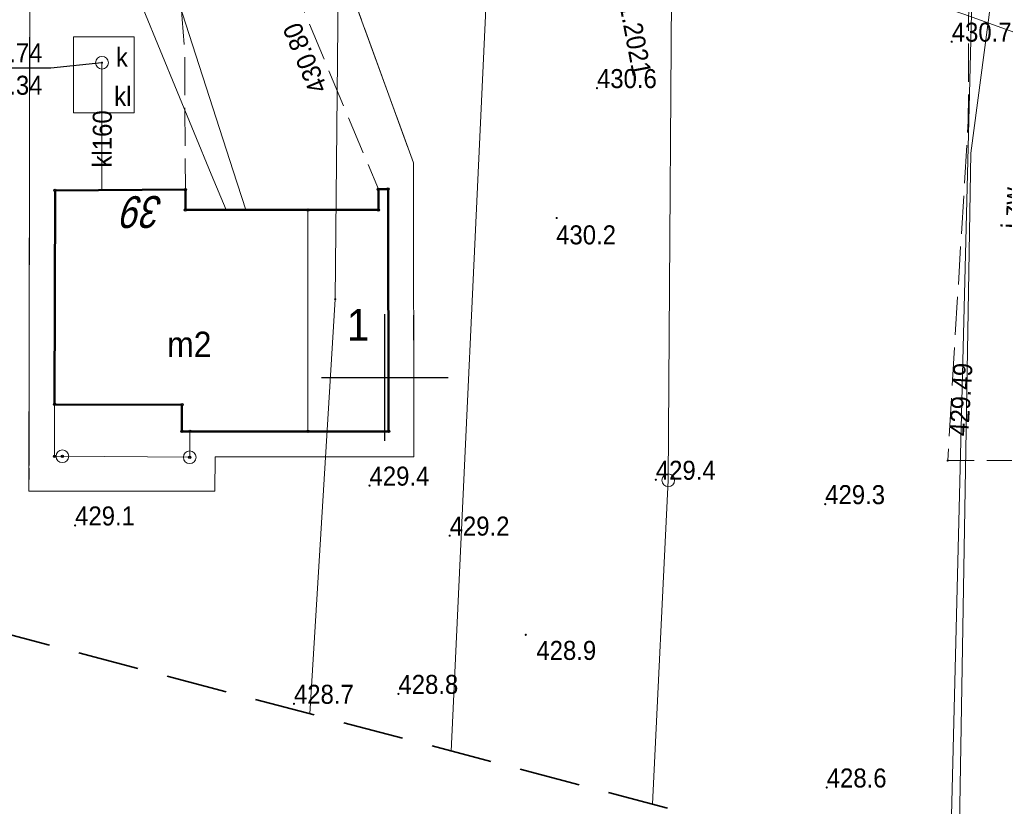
# Model space of a CAD drawing. Header units: metres. Extents: x 7417884 to 7418420, y 5565806 to 5566270.
# Tile 4 of 43: x 7417936 to 7417974, y 5566083 to 5566114. Entities that reach past the tile are written whole.
import ezdxf
from ezdxf.enums import TextEntityAlignment as Align

# ---------------------------------------------------------------- set-up
doc = ezdxf.new("R2010")
doc.units = ezdxf.units.M
for name, pattern in [('1.0_0.5', [1.5, 1, -0.5]), ('1.5_0.5', [2, 1.5, -0.5]), ('2', [0.9, 0.6, -0.3]), ('219-500', [0]), ('egkk-500', [0])]:
    doc.linetypes.add(name, pattern=pattern)
for name, color, linetype in [('202-punkt graniczny', 7, 'Continuous'), ('203-punkt graniczny', 7, 'Continuous'), ('217-kontur klasyfikacyjny', 7, 'Continuous'), ('218-kontur użytku gruntowego', 7, 'Continuous'), ('219-działka ewidencyjna', 7, 'Continuous'), ('238-Punkt adresowy budynku', 7, 'Continuous'), ('311-podpora', 7, 'Continuous'), ('312-budynek ewidencyjny', 7, 'Continuous'), ('312-oznaczenie budynku ewidencyjnego-Atr117', 7, 'Continuous'), ('320-blok - kondygnacja nadziemna', 7, 'Continuous'), ('320-blok - kondygnacja nadziemna-Atr25', 7, 'Continuous'), ('inny rodzaj bloku', 7, 'Continuous'), ('jezdnia', 7, 'Continuous'), ('jezdnia-Atr17', 7, 'Continuous'), ('osadnik  szambo', 7, 'Continuous'), ('osadnik  szambo-Atr17', 7, 'Continuous'), ('pikieta naturalna', 7, 'Continuous'), ('pikieta naturalna-Atr2', 7, 'Continuous'), ('pikieta sztuczna', 7, 'Continuous'), ('pikieta sztuczna-Atr2', 7, 'Continuous'), ('przewód elektroenergetyczny podziemny', 7, 'Continuous'), ('przewód gazowy', 7, 'Continuous'), ('przewód kanalizacyjny', 7, 'Continuous'), ('przewód kanalizacyjny - ob. projektowany-Atr1', 7, 'Continuous'), ('przewód kanalizacyjny-Atr1', 7, 'Continuous'), ('przewód wodociągowy', 7, 'Continuous'), ('Punkt budynku', 7, 'Continuous'), ('rzędna', 7, 'Continuous'), ('rzędna-Atr2', 7, 'Continuous'), ('rzędna-Atr3', 7, 'Continuous'), ('studnia kanalizacyjna', 7, 'Continuous'), ('studnia kanalizacyjna-Atr17', 7, 'Continuous'), ('Zakres', 7, 'Continuous')]:
    doc.layers.add(name, color=color, linetype=linetype)
doc.styles.get("Standard").update_dxf_attribs({"font": 'arial.ttf'})

# ---------------------------------------------------------------- blocks, each defined once
blk = doc.blocks.new('311')
at = {"color": 0, "linetype": 'Continuous', "lineweight": 0}
blk.add_circle((0, 0), 0.25, dxfattribs=at)
blk = doc.blocks.new('PUNKTBUD')
at = {"color": 0}
blk.add_circle((0, 0), 0.045, dxfattribs=at)
blk = doc.blocks.new('203')
at = {"linetype": 'Continuous', "lineweight": 0}
h = blk.add_hatch(color=0, dxfattribs=at)
edge = h.paths.add_edge_path()
edge.add_arc((0, 0), 0.045, 0, 360)
blk = doc.blocks.new('202')
at = {"color": 0, "linetype": 'Continuous', "lineweight": 0}
blk.add_circle((0, 0), 0.25, dxfattribs=at)
blk = doc.blocks.new('PW01')
at = {"linetype": 'Continuous', "lineweight": 13}
h = blk.add_hatch(color=0, dxfattribs=at)
edge = h.paths.add_edge_path()
edge.add_arc((0, 0), 0.045, 0, 360)
blk = doc.blocks.new('US15')
at = {"color": 0, "linetype": 'Continuous', "lineweight": 13}
blk.add_circle((0, 0), 0.25, dxfattribs=at)

msp = doc.modelspace()

# ---------------------------------------------------------------- linework, layer by layer
at = {"color": 0}
for p, q in [((7417950, 5566097.5), (7417950, 5566102.5)), ((7417947.5, 5566100), (7417952.5, 5566100))]:
    msp.add_line(p, q, dxfattribs=at)
at = {"layer": '217-kontur klasyfikacyjny', "color": 92, "linetype": 'egkk-500', "lineweight": 18, "flags": 128}
for points in [[(7417948.18, 5566116.59), (7417951.13, 5566108.46)], [(7417935.97, 5566095.52), (7417936, 5566114.43)], [(7417951.13, 5566108.46), (7417951.15, 5566096.88)], [(7417943.31, 5566096.88), (7417943.3, 5566095.52)], [(7417947.67, 5566096.88), (7417943.31, 5566096.88)], [(7417951.15, 5566096.88), (7417947.67, 5566096.88)], [(7417943.3, 5566095.52), (7417935.97, 5566095.52)]]:
    msp.add_lwpolyline(points, dxfattribs=at)
at = {"layer": '218-kontur użytku gruntowego', "color": 3, "linetype": '1.0_0.5', "lineweight": 18, "ltscale": 2, "flags": 128}
for points in [[(7417951.13, 5566108.46), (7417948.18, 5566116.59)], [(7417948.18, 5566116.59), (7417951.13, 5566108.46)], [(7417936, 5566114.43), (7417935.97, 5566095.52)], [(7417935.97, 5566095.52), (7417936, 5566114.43)], [(7417951.15, 5566096.88), (7417951.13, 5566108.46)], [(7417951.13, 5566108.46), (7417951.15, 5566096.88)], [(7417943.3, 5566095.52), (7417943.31, 5566096.88)], [(7417943.31, 5566096.88), (7417943.3, 5566095.52)], [(7417943.31, 5566096.88), (7417947.67, 5566096.88)], [(7417947.67, 5566096.88), (7417943.31, 5566096.88)], [(7417947.67, 5566096.88), (7417951.15, 5566096.88)], [(7417951.15, 5566096.88), (7417947.67, 5566096.88)], [(7417935.97, 5566095.52), (7417943.3, 5566095.52)], [(7417943.3, 5566095.52), (7417935.97, 5566095.52)]]:
    msp.add_lwpolyline(points, dxfattribs=at)
at = {"layer": '219-działka ewidencyjna', "color": 7, "linetype": '219-500', "lineweight": 18, "flags": 128}
for points in [[(7417961.18, 5566095.95), (7417961.35, 5566120.73)], [(7417948.05, 5566103.09), (7417948.18, 5566116.59)]]:
    msp.add_lwpolyline(points, dxfattribs=at)
at = {"layer": '219-działka ewidencyjna', "color": 7, "linetype": '219-500', "lineweight": 18}
for points in [[(7417952.623, 5566085.276), (7417954.08, 5566116.53)], [(7417972.285, 5566080.097), (7417973.19, 5566116.46)], [(7417948.05, 5566103.09), (7417947.051, 5566086.744)], [(7417961.18, 5566095.95), (7417960.561, 5566083.185)]]:
    msp.add_lwpolyline(points, dxfattribs=at)
at = {"layer": '312-budynek ewidencyjny', "color": 7, "linetype": 'Continuous', "lineweight": 50, "flags": 128}
for points in [[(7417936.98, 5566098.94), (7417937, 5566107.38)], [(7417937, 5566107.38), (7417942.14, 5566107.41)], [(7417942.14, 5566107.41), (7417942.14, 5566106.61)], [(7417949.75, 5566107.42), (7417950.13, 5566107.43)], [(7417949.75, 5566106.61), (7417949.75, 5566107.42)], [(7417950.13, 5566107.43), (7417950.15, 5566097.88)], [(7417942.14, 5566106.61), (7417946.97, 5566106.61)], [(7417946.97, 5566106.61), (7417949.75, 5566106.61)], [(7417942, 5566098.93), (7417936.98, 5566098.94)], [(7417942, 5566097.88), (7417942, 5566098.93)], [(7417942.32, 5566097.88), (7417942, 5566097.88)], [(7417946.97, 5566097.88), (7417942.32, 5566097.88)], [(7417950.15, 5566097.88), (7417946.97, 5566097.88)]]:
    msp.add_lwpolyline(points, dxfattribs=at)
at = {"layer": '320-blok - kondygnacja nadziemna', "color": 7, "linetype": 'Continuous', "lineweight": 18, "flags": 128}
msp.add_lwpolyline([(7417946.97, 5566106.61), (7417946.97, 5566097.88), (7417950.15, 5566097.88), (7417950.13, 5566107.43), (7417949.75, 5566107.42), (7417949.75, 5566106.61)], close=True, dxfattribs=at)
at = {"layer": 'inny rodzaj bloku', "color": 7, "linetype": 'Continuous', "lineweight": 18, "flags": 128}
msp.add_lwpolyline([(7417936.98, 5566098.94), (7417936.98, 5566096.89), (7417937.29, 5566096.9), (7417942.31, 5566096.86), (7417942.32, 5566097.88), (7417942, 5566097.88), (7417942, 5566098.93)], close=True, dxfattribs=at)
at = {"layer": 'jezdnia', "color": 7, "linetype": '1.5_0.5', "lineweight": 18, "flags": 128}
for points in [[(7417941.71, 5566130.56), (7417941.13, 5566125.02), (7417942.11, 5566112.96), (7417942.14, 5566107.41), (7417942.14, 5566106.61), (7417946.97, 5566106.61), (7417949.75, 5566106.61), (7417949.75, 5566107.42), (7417946.81, 5566114.46), (7417945.63, 5566118.86), (7417945.38, 5566121.99), (7417945.95, 5566124.39), (7417947.69, 5566127.12), (7417945.01, 5566128.01)], [(7417982.3, 5566116.53), (7417973.05, 5566119.46), (7417973.01, 5566110.11), (7417972.2, 5566096.73), (7417976.85, 5566096.73), (7417977.28, 5566106.84)]]:
    msp.add_lwpolyline(points, close=True, dxfattribs=at)
at = {"layer": 'osadnik  szambo', "color": 34, "linetype": 'Continuous', "lineweight": 18, "flags": 128}
msp.add_lwpolyline([(7417940.12, 5566110.43), (7417937.72, 5566110.43), (7417937.72, 5566113.43), (7417940.12, 5566113.43)], close=True, dxfattribs=at)
at = {"layer": 'przewód elektroenergetyczny podziemny', "color": 1, "linetype": 'Continuous', "lineweight": 18, "flags": 128}
msp.add_lwpolyline([(7417934.23, 5566126.93), (7417940.54, 5566126.37), (7417940.81, 5566118.09), (7417944.02, 5566108.15), (7417944.52, 5566106.61)], dxfattribs=at)
at = {"layer": 'przewód gazowy', "color": 52, "linetype": 'Continuous', "lineweight": 18}
msp.add_lwpolyline([(7418021.91, 5566100.5), (7418013.66, 5566102.38), (7418005.08, 5566104.4), (7417998.25, 5566105.92), (7417995.89, 5566106.61), (7417986.32, 5566109.92), (7417979.31, 5566112), (7417972.83, 5566114.32), (7417961.96, 5566118.02), (7417954.46, 5566120.48), (7417947.32, 5566123.09), (7417942.34, 5566125.15), (7417935.21, 5566138.09), (7417934.54, 5566141.1), (7417934.7, 5566162.24)], dxfattribs=at)
at = {"layer": 'przewód kanalizacyjny', "color": 34, "linetype": 'Continuous', "lineweight": 18, "flags": 128}
msp.add_lwpolyline([(7417938.85, 5566107.39), (7417938.85, 5566112.41)], dxfattribs=at)
at = {"layer": 'przewód wodociągowy', "color": 5, "linetype": 'Continuous', "lineweight": 18, "flags": 128}
msp.add_lwpolyline([(7417939.02, 5566129.4), (7417939.02, 5566128.9), (7417939.13, 5566117.81), (7417943.16, 5566108.02), (7417943.74, 5566106.61)], dxfattribs=at)
at = {"layer": 'przewód wodociągowy', "color": 5, "linetype": 'Continuous', "lineweight": 18}
msp.add_lwpolyline([(7417974.17, 5566116.79), (7417973.11, 5566108.85), (7417972.625, 5566080.007)], dxfattribs=at)
at = {"layer": 'rzędna-Atr2', "color": 7, "flags": 128}
msp.add_lwpolyline([(7417938.85, 5566112.41), (7417936.83, 5566112.19), (7417933.62, 5566112.19)], dxfattribs=at)
at = {"layer": 'Zakres', "color": 5, "linetype": '2', "lineweight": 35, "ltscale": 4, "flags": 128}
msp.add_lwpolyline([(7417885.72, 5566102.9), (7418148.19, 5566033.76), (7418303.95, 5566019.62), (7418308.97, 5565858.6), (7418310.47, 5565827.917), (7418402.779, 5565828.688), (7418418.97, 5565829.266), (7418398.66, 5566106.08), (7418342.22, 5566106.08), (7418321.76, 5566106.08), (7418301.3, 5566104.66), (7418135.84, 5566120.54), (7418007.43, 5566263.06), (7417967.57, 5566263.77), (7417884.31, 5566264.47)], close=True, dxfattribs=at)

# ---------------------------------------------------------------- block references
at = {"layer": '202-punkt graniczny', "color": 7, "linetype": 'Continuous', "lineweight": 18}
msp.add_blockref('202', (7417961.18, 5566095.95), dxfattribs=at)
at = {"layer": '203-punkt graniczny', "color": 7, "linetype": 'Continuous', "lineweight": 18}
msp.add_blockref('203', (7417948.05, 5566103.09), dxfattribs=at)
at = {"layer": '311-podpora', "color": 7, "linetype": 'Continuous', "lineweight": 18}
for p in [(7417937.29, 5566096.9), (7417942.31, 5566096.86)]:
    msp.add_blockref('311', p, dxfattribs=at)
at = {"layer": 'pikieta naturalna', "color": 7, "linetype": 'Continuous', "lineweight": 13}
for p in [(7417972.36, 5566113.24), (7417958.37, 5566111.41), (7417956.78, 5566106.29), (7417960.69, 5566095.97), (7417949.4, 5566095.74), (7417967.37, 5566095.01), (7417937.79, 5566094.17), (7417952.56, 5566093.77), (7417955.56, 5566089.86), (7417950.54, 5566087.53), (7417946.42, 5566087.14), (7417967.43, 5566083.84)]:
    msp.add_blockref('PW01', p, dxfattribs=at)
at = {"layer": 'pikieta sztuczna', "color": 7, "linetype": 'Continuous', "lineweight": 13}
msp.add_blockref('PW01', (7417972.2, 5566096.73), dxfattribs=at)
at = {"layer": 'Punkt budynku', "color": 5, "linetype": 'Continuous', "lineweight": 18}
for p in [(7417942.14, 5566107.41), (7417949.75, 5566107.42), (7417950.13, 5566107.43), (7417937, 5566107.38), (7417942.14, 5566106.61), (7417946.97, 5566106.61), (7417949.75, 5566106.61), (7417936.98, 5566098.94), (7417942, 5566098.93), (7417942, 5566097.88), (7417942.32, 5566097.88), (7417946.97, 5566097.88), (7417950.15, 5566097.88), (7417936.98, 5566096.89), (7417937.29, 5566096.9), (7417942.31, 5566096.86)]:
    msp.add_blockref('PUNKTBUD', p, dxfattribs=at)
at = {"layer": 'rzędna', "color": 34, "linetype": 'Continuous', "lineweight": 18}
msp.add_blockref('PW01', (7417938.85, 5566112.41), dxfattribs=at)
at = {"layer": 'studnia kanalizacyjna', "color": 34, "linetype": 'Continuous', "lineweight": 18}
msp.add_blockref('US15', (7417938.85, 5566112.41), dxfattribs=at)

# ---------------------------------------------------------------- texts
at = {"layer": '238-Punkt adresowy budynku', "color": 7, "linetype": 'Continuous', "lineweight": 25, "oblique": 15, "width": 0.79}
msp.add_text('39', height=1.25, rotation=-179.662, dxfattribs=at).set_placement((7417940.52, 5566107.15), align=Align.CENTER)
at = {"layer": '312-oznaczenie budynku ewidencyjnego-Atr117', "color": 7, "width": 0.9}
msp.add_text('m2', height=1, dxfattribs=at).set_placement((7417941.42, 5566100.81))
at = {"layer": '320-blok - kondygnacja nadziemna-Atr25', "color": 7, "width": 0.9}
msp.add_text('1', height=1.25, dxfattribs=at).set_placement((7417948.51, 5566101.45))
at = {"layer": 'jezdnia-Atr17', "color": 7, "width": 0.9}
msp.add_text('j.zw.', height=0.75, rotation=87.564, dxfattribs=at).set_placement((7417975.06, 5566105.86))
at = {"layer": 'osadnik  szambo-Atr17', "color": 34, "width": 0.9}
msp.add_text('kl', height=0.75, dxfattribs=at).set_placement((7417939.33, 5566110.71))
at = {"layer": 'pikieta naturalna-Atr2', "color": 7, "width": 0.9}
for s, p in [('430.7', (7417972.36, 5566113.24)), ('430.6', (7417958.37, 5566111.41)), ('430.2', (7417956.76, 5566105.25)), ('429.4', (7417960.69, 5566095.97)), ('429.4', (7417949.4, 5566095.74)), ('429.3', (7417967.37, 5566095.01)), ('429.1', (7417937.79, 5566094.17)), ('429.2', (7417952.56, 5566093.77)), ('428.9', (7417955.98, 5566088.87)), ('428.8', (7417950.54, 5566087.53)), ('428.7', (7417946.42, 5566087.14)), ('428.6', (7417967.43, 5566083.84))]:
    msp.add_text(s, height=0.75, dxfattribs=at).set_placement(p)
at = {"layer": 'pikieta sztuczna-Atr2', "color": 7, "width": 0.9}
msp.add_text('430.80', height=0.75, rotation=112.666, dxfattribs=at).set_placement((7417947.76, 5566111.4))
msp.add_text('429.49', height=0.75, rotation=86.536, dxfattribs=at).set_placement((7417972.26, 5566097.72), align=Align.TOP_LEFT)
at = {"layer": 'przewód kanalizacyjny - ob. projektowany-Atr1', "color": 34, "width": 0.9}
msp.add_text('proj. k GKiK.6630.2061.2021', height=0.75, rotation=280.674, dxfattribs=at).set_placement((7417958.28, 5566123.89), align=Align.TOP_LEFT)
at = {"layer": 'przewód kanalizacyjny-Atr1', "color": 34, "width": 0.9}
msp.add_text('kl160', height=0.75, rotation=90, dxfattribs=at).set_placement((7417938.86, 5566108.28), align=Align.MIDDLE_LEFT)
at = {"layer": 'rzędna-Atr2', "color": 34, "width": 0.9}
msp.add_text('430.74', height=0.75, dxfattribs=at).set_placement((7417933.62, 5566112.198), align=Align.BOTTOM_LEFT)
at = {"layer": 'rzędna-Atr3', "color": 34, "width": 0.9}
msp.add_text('428.34', height=0.75, dxfattribs=at).set_placement((7417933.62, 5566110.923), align=Align.BOTTOM_LEFT)
at = {"layer": 'studnia kanalizacyjna-Atr17', "color": 34, "width": 0.9}
msp.add_text('k', height=0.75, dxfattribs=at).set_placement((7417939.4, 5566112.25))

doc.saveas('drawing.dxf')
